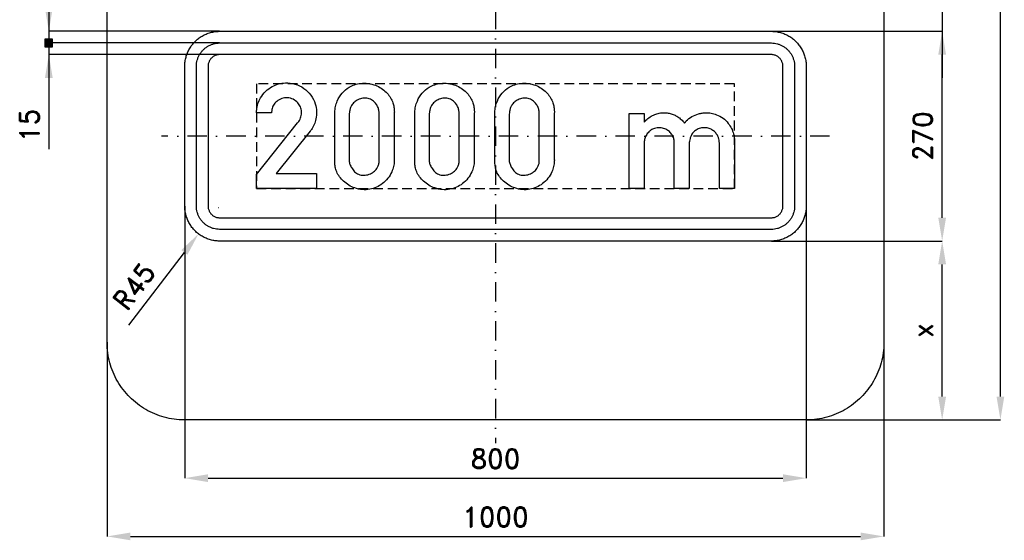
# Model space of a CAD drawing. Header units: millimetres. Extents: x -112 to 1155, y -155 to 1607.
# Tile 1 of 2: x -112 to 1155, y -155 to 515. Entities that reach past the tile are written whole.
import ezdxf

# ---------------------------------------------------------------- set-up
doc = ezdxf.new("R2010")
doc.units = ezdxf.units.MM
doc.header["$LTSCALE"] = 5
doc.linetypes.add('ČERCHOVANÁX2', pattern=[2, 1, -0.5, 0, -0.5])
doc.linetypes.add('ČÁRKOVANÁX2', pattern=[1.5, 1, -0.5])
doc.layers.add('Kóty', color=2, linetype='Continuous')
doc.layers.add('Značka', color=7, linetype='Continuous')
doc.styles.get("Standard").update_dxf_attribs({"font": 'romand.shx', "height": 25})
doc.dimstyles.get("Standard").update_dxf_attribs({"dimtxt": 25, "dimasz": 30, "dimexe": 0.18, "dimexo": 0.0625, "dimgap": 12.5, "dimtad": 1, "dimdec": 0, "dimzin": 0, "dimdsep": 46, "dimtxsty": 'Standard', "dimcen": 0.09, "dimadec": 0, "dimazin": 0, "dimtfac": 1, "dimtdec": 0, "dimtofl": 0, "dimtmove": 0, "dimatfit": 3, "dimfxl": 1, "dimtolj": 1, "dimtzin": 0, "dimarcsym": 0})

# ---------------------------------------------------------------- blocks, each defined once
blk = doc.blocks.new('*D0')
at = {"layer": 'Defpoints', "color": 0, "transparency": 16777216}
for p in [(100, 275.3), (900, 275.3), (900, -75)]:
    blk.add_point(p, dxfattribs=at)
at = {"layer": 'Kóty', "color": 0, "lineweight": -2, "transparency": 16777216}
for p, q in [((100, 275.2), (100, -75.2)), ((900, 275.2), (900, -75.2)), ((130, -75), (870, -75))]:
    blk.add_line(p, q, dxfattribs=at)
at = {"layer": 'Kóty', "color": 0, "transparency": 16777216}
for points in [[(130, -70), (130, -80), (100, -75)], [(870, -70), (870, -80), (900, -75)]]:
    blk.add_solid(points, dxfattribs=at)
at = {"layer": 'Kóty', "color": 0, "transparency": 16777216, "insert": (500, -50), "char_height": 25, "attachment_point": 5}
blk.add_mtext('\\A1;800', dxfattribs=at)
blk = doc.blocks.new('*D1')
at = {"layer": 'Defpoints', "color": 0, "transparency": 16777216}
for p in [(0, 100), (1000, 100), (1000, -150)]:
    blk.add_point(p, dxfattribs=at)
at = {"layer": 'Kóty', "color": 0, "lineweight": -2, "transparency": 16777216}
for p, q in [((0, 99.9), (0, -150.2)), ((1000, 99.9), (1000, -150.2)), ((30, -150), (970, -150))]:
    blk.add_line(p, q, dxfattribs=at)
at = {"layer": 'Kóty', "color": 0, "transparency": 16777216}
for points in [[(30, -145), (30, -155), (0, -150)], [(970, -145), (970, -155), (1000, -150)]]:
    blk.add_solid(points, dxfattribs=at)
at = {"layer": 'Kóty', "color": 0, "transparency": 16777216, "insert": (500, -125), "char_height": 25, "attachment_point": 5}
blk.add_mtext('\\A1;1000', dxfattribs=at)
blk = doc.blocks.new('*D2')
at = {"layer": 'Defpoints', "color": 0, "transparency": 16777216}
for p in [(855, 230.3), (1075, 230.3), (900, 0)]:
    blk.add_point(p, dxfattribs=at)
at = {"layer": 'Kóty', "color": 0, "lineweight": -2, "transparency": 16777216}
for p, q in [((855.1, 230.3), (1075.2, 230.3)), ((1075, 30), (1075, 200.3)), ((900.1, 0), (1075.2, 0))]:
    blk.add_line(p, q, dxfattribs=at)
at = {"layer": 'Kóty', "color": 0, "transparency": 16777216}
for points in [[(1070, 200.3), (1080, 200.3), (1075, 230.3)], [(1070, 30), (1080, 30), (1075, 0)]]:
    blk.add_solid(points, dxfattribs=at)
at = {"layer": 'Kóty', "color": 0, "transparency": 16777216, "insert": (1050, 115.1), "char_height": 25, "attachment_point": 5, "rotation": 90}
blk.add_mtext('\\A1;x', dxfattribs=at)
blk = doc.blocks.new('*D3')
at = {"layer": 'Defpoints', "color": 0, "transparency": 16777216}
for p in [(855, 500.3), (1075, 500.3), (855, 230.3)]:
    blk.add_point(p, dxfattribs=at)
at = {"layer": 'Kóty', "color": 0, "lineweight": -2, "transparency": 16777216}
for p, q in [((855.1, 500.3), (1075.2, 500.3)), ((1075, 260.3), (1075, 470.3)), ((855.1, 230.3), (1075.2, 230.3))]:
    blk.add_line(p, q, dxfattribs=at)
at = {"layer": 'Kóty', "color": 0, "transparency": 16777216}
for points in [[(1070, 470.3), (1080, 470.3), (1075, 500.3)], [(1070, 260.3), (1080, 260.3), (1075, 230.3)]]:
    blk.add_solid(points, dxfattribs=at)
at = {"layer": 'Kóty', "color": 0, "transparency": 16777216, "insert": (1050, 365.3), "char_height": 25, "attachment_point": 5, "rotation": 90}
blk.add_mtext('\\A1;270', dxfattribs=at)
blk = doc.blocks.new('*D5')
at = {"layer": 'Defpoints', "color": 0, "transparency": 16777216}
for p in [(900, 1500), (1150, 1500), (900, 0)]:
    blk.add_point(p, dxfattribs=at)
at = {"layer": 'Kóty', "color": 0, "lineweight": -2, "transparency": 16777216}
for p, q in [((900.1, 1500), (1150.2, 1500)), ((1150, 30), (1150, 1470)), ((900.1, 0), (1150.2, 0))]:
    blk.add_line(p, q, dxfattribs=at)
at = {"layer": 'Kóty', "color": 0, "transparency": 16777216}
for points in [[(1145, 1470), (1155, 1470), (1150, 1500)], [(1145, 30), (1155, 30), (1150, 0)]]:
    blk.add_solid(points, dxfattribs=at)
at = {"layer": 'Kóty', "color": 0, "transparency": 16777216, "insert": (1125, 750), "char_height": 25, "attachment_point": 5, "rotation": 90}
blk.add_mtext('\\A1;1500', dxfattribs=at)
blk = doc.blocks.new('*D6')
at = {"layer": 'Defpoints', "color": 0, "transparency": 16777216}
for p in [(143.6, 273.5), (117.7, 239.5)]:
    blk.add_point(p, dxfattribs=at)
at = {"layer": 'Kóty', "color": 0, "lineweight": -2, "transparency": 16777216}
for p, q in [((143.5, 273.5), (143.7, 273.5)), ((143.6, 273.5), (143.6, 273.6)), ((27.8, 121.8), (99.5, 215.7))]:
    blk.add_line(p, q, dxfattribs=at)
blk.add_arc((143.6, 273.5), 42.8, 232.5283, 232.8773, dxfattribs=at)
at = {"layer": 'Kóty', "color": 0, "transparency": 16777216}
blk.add_solid([(95.5, 218.7), (103.4, 212.6), (117.7, 239.5)], dxfattribs=at)
at = {"layer": 'Kóty', "color": 0, "transparency": 16777216, "insert": (34.6, 172), "char_height": 25, "attachment_point": 5, "rotation": 52.6364}
blk.add_mtext('\\A1;R45', dxfattribs=at)

msp = doc.modelspace()

# ---------------------------------------------------------------- hatches: boundary and pattern name
at = {"layer": 'Kóty'}
h = msp.add_hatch(color=256, dxfattribs=at)
h.dxf.hatch_style = 1
h.paths.add_polyline_path([(-80.2, 480.3), (-70.2, 480.3), (-70.2, 490.3), (-80.2, 490.3)])

# ---------------------------------------------------------------- linework, layer by layer
for p, q in [((1075, 655.8), (1075, 440.3)), ((-75, 622.2), (-75, 348.4)), ((144.9, 500.3), (-75.2, 500.3)), ((855.1, 500.3), (1075.2, 500.3)), ((144.9, 485.3), (-80.7, 485.3)), ((144.9, 485.3), (-80.2, 485.3)), ((144.9, 470.3), (-75.2, 470.3))]:
    msp.add_line(p, q, dxfattribs=at)
msp.add_lwpolyline([(-80.2, 480.3), (-70.2, 480.3), (-70.2, 490.3), (-80.2, 490.3)], close=True, dxfattribs=at)
for points in [[(-80, 530.3), (-70, 530.3), (-75, 500.3)], [(1070, 470.3), (1080, 470.3), (1075, 500.3)], [(-80, 440.3), (-70, 440.3), (-75, 470.3)]]:
    msp.add_solid(points, dxfattribs=at)
at = {"layer": 'Značka', "color": 6, "linetype": 'ČERCHOVANÁX2', "lineweight": 25, "ltscale": 5}
for p, q in [((500, 1530), (500, -30)), ((930, 365.3), (70, 365.3))]:
    msp.add_line(p, q, dxfattribs=at)
at = {"layer": 'Značka', "color": 5}
for points in [[(100, 0), (99.6, 0), (99.2, 0, -0.03218), (86.3, 0.9, -0.035443), (73.6, 3.5, -0.036267), (61.3, 7.7, -0.03442), (49.8, 13.5, -0.033722), (39, 20.7, -0.034085), (29.3, 29.3, -0.034209), (20.7, 39, -0.034229), (13.5, 49.8, -0.034044), (7.7, 61.3, -0.033412), (3.5, 73.6, -0.034127), (0.9, 86.3, -0.036745), (0, 99.2), (0, 99.6), (0, 100), (0, 1400)], [(1000, 1400), (1000, 100), (1000, 99.6), (1000, 99.2, -0.032179), (999.1, 86.3, -0.035442), (996.5, 73.6, -0.036264), (992.3, 61.3, -0.034415), (986.5, 49.8, -0.033719), (979.3, 39, -0.034086), (970.7, 29.3, -0.034205), (961, 20.7, -0.03423), (950.2, 13.5, -0.034046), (938.7, 7.7, -0.033413), (926.4, 3.5, -0.034127), (913.7, 0.9, -0.036745), (900.8, 0), (900.4, 0), (900, 0), (100, 0)], [(145, 230.3), (144.8, 230.3), (144.6, 230.3, -0.032182), (138.8, 230.7, -0.035442), (133.1, 231.9, -0.036264), (127.6, 233.8, -0.034422), (122.4, 236.4, -0.033723), (117.5, 239.6, -0.034084), (113.2, 243.5, -0.034206), (109.3, 247.8, -0.034231), (106.1, 252.7, -0.034046), (103.5, 257.9, -0.033412), (101.6, 263.4, -0.034127), (100.4, 269.1, -0.036746), (100, 274.9), (100, 275.1), (100, 275.3), (100, 455.3), (100, 455.5), (100, 455.6, -0.032182), (100.4, 461.5, -0.035442), (101.6, 467.2, -0.036267), (103.5, 472.7, -0.03442), (106.1, 477.9, -0.033719), (109.3, 482.7, -0.034085), (113.2, 487.1, -0.034206), (117.5, 491, -0.03423), (122.4, 494.2, -0.034049), (127.6, 496.8, -0.033418), (133.1, 498.7, -0.034134), (138.8, 499.9, -0.036744), (144.6, 500.3), (144.8, 500.3), (145, 500.3), (855, 500.3), (855.2, 500.3), (855.4, 500.3, -0.032173), (861.2, 499.9, -0.035445), (866.9, 498.7, -0.036268), (872.4, 496.8, -0.034415), (877.6, 494.2, -0.033733), (882.5, 491, -0.034087), (886.8, 487.1, -0.034203), (890.7, 482.7, -0.034237), (893.9, 477.9, -0.034058), (896.5, 472.7, -0.033412), (898.4, 467.2, -0.034123), (899.6, 461.5, -0.036738), (900, 455.6), (900, 455.5), (900, 455.3), (900, 275.3), (900, 275.1), (900, 274.9, -0.03219), (899.6, 269.1, -0.035438), (898.4, 263.4, -0.036252), (896.5, 257.9, -0.034418), (893.9, 252.7, -0.033729), (890.7, 247.8, -0.034078), (886.8, 243.5, -0.034204), (882.5, 239.6, -0.034227), (877.6, 236.4, -0.034049), (872.4, 233.8, -0.033408), (866.9, 231.9, -0.03413), (861.2, 230.7, -0.036746), (855.4, 230.3), (855.2, 230.3), (855, 230.3), (145, 230.3)], [(145, 245.3), (144.9, 245.3), (144.8, 245.3, -0.032183), (140.9, 245.6, -0.035442), (137.1, 246.4, -0.036269), (133.4, 247.6, -0.034423), (129.9, 249.3, -0.033723), (126.7, 251.5, -0.03409), (123.8, 254.1, -0.034208), (121.2, 257, -0.034222), (119.1, 260.2, -0.034039), (117.3, 263.7, -0.033412), (116.1, 267.4, -0.034128), (115.3, 271.2, -0.036745), (115, 275.1), (115, 275.2), (115, 275.3), (115, 455.3), (115, 455.4), (115, 455.5, -0.032177), (115.3, 459.4, -0.035443), (116.1, 463.2, -0.036266), (117.3, 466.9, -0.03442), (119.1, 470.4, -0.033723), (121.2, 473.6, -0.034087), (123.8, 476.5, -0.034212), (126.7, 479.1, -0.034239), (129.9, 481.2, -0.034043), (133.4, 483, -0.033409), (137.1, 484.2, -0.034121), (140.9, 485, -0.036749), (144.8, 485.3), (144.9, 485.3), (145, 485.3), (855, 485.3), (855.1, 485.3), (855.2, 485.3, -0.032172), (859.1, 485, -0.035444), (862.9, 484.2, -0.036272), (866.6, 483, -0.03441), (870.1, 481.2, -0.033714), (873.3, 479.1, -0.034076), (876.2, 476.5, -0.034209), (878.8, 473.6, -0.034228), (880.9, 470.4, -0.034027), (882.7, 466.9, -0.033418), (883.9, 463.2, -0.034114), (884.7, 459.4, -0.036749), (885, 455.5), (885, 455.4), (885, 455.3), (885, 275.3), (885, 275.2), (885, 275.1, -0.03218), (884.7, 271.2, -0.035458), (883.9, 267.4, -0.036269), (882.7, 263.7, -0.034421), (880.9, 260.2, -0.033724), (878.8, 257, -0.034076), (876.2, 254.1, -0.034204), (873.3, 251.5, -0.034218), (870.1, 249.3, -0.034037), (866.6, 247.6, -0.033415), (862.9, 246.4, -0.034126), (859.1, 245.5, -0.036744), (855.2, 245.3), (855.1, 245.3), (855, 245.3), (145, 245.3)], [(145, 260.3), (855, 260.3), (855.1, 260.3), (855.1, 260.3, 0.032176), (857.1, 260.4, 0.03543), (859, 260.8, 0.036261), (860.8, 261.4, 0.034411), (862.5, 262.3, 0.033694), (864.2, 263.4, 0.034086), (865.6, 264.7, 0.034191), (866.9, 266.1, 0.034246), (868, 267.8, 0.034027), (868.8, 269.5, 0.033371), (869.5, 271.3, 0.034145), (869.9, 273.2, 0.036781), (870, 275.2), (870, 275.2), (870, 275.3), (870, 455.3), (870, 455.3), (870, 455.4, 0.032209), (869.9, 457.3, 0.035395), (869.5, 459.2, 0.036257), (868.8, 461.1, 0.034432), (868, 462.8, 0.033724), (866.9, 464.4, 0.034097), (865.6, 465.9, 0.034215), (864.2, 467.2, 0.034255), (862.5, 468.3, 0.034048), (860.8, 469.1, 0.033405), (859, 469.8, 0.034137), (857.1, 470.2, 0.03675), (855.1, 470.3), (855.1, 470.3), (855, 470.3), (145, 470.3), (144.9, 470.3), (144.9, 470.3, 0.032164), (142.9, 470.2, 0.035425), (141, 469.8, 0.036267), (139.2, 469.1, 0.034414), (137.5, 468.3, 0.03372), (135.8, 467.2, 0.034087), (134.4, 465.9, 0.034219), (133.1, 464.4, 0.034226), (132, 462.8, 0.034049), (131.2, 461.1, 0.03342), (130.5, 459.2, 0.034133), (130.1, 457.3, 0.036742), (130, 455.4), (130, 455.3), (130, 455.3), (130, 275.3), (130, 275.2), (130, 275.2, 0.03218), (130.1, 273.2, 0.035445), (130.5, 271.3, 0.036262), (131.2, 269.5, 0.034418), (132, 267.8, 0.033722), (133.1, 266.1, 0.034082), (134.4, 264.7, 0.034209), (135.8, 263.4, 0.034232), (137.5, 262.3, 0.034042), (139.2, 261.4, 0.033403), (141, 260.8, 0.034126), (142.9, 260.4, 0.036733), (144.9, 260.3), (144.9, 260.3), (145, 260.3)], [(192.5, 297.8), (192.5, 315.8), (245.3, 382.3), (246, 383.3, 0.012147), (246.8, 384.3, 0.082993), (249.6, 390.3, 0.094409), (250.3, 396.9, 0.092137), (248.9, 402.9, 0.08404), (245.5, 408.1, 0.098137), (239.5, 412.8, 0.106049), (232.3, 414.7, 0.106173), (224.9, 413.8, 0.099951), (218.4, 410, 0.083721), (214.3, 405.3, 0.09165), (212.2, 399.6, 0.026151), (211.9, 397.5, 0.008674), (211.7, 395.4), (192.5, 395.4, -0.003372), (192.5, 397.3, -0.010133), (192.6, 399.1, -0.059423), (194.2, 407.2, -0.058236), (197.7, 414.7, -0.07215), (204.1, 423, -0.072221), (212.6, 429.2, -0.06148), (220.7, 432.5, -0.059943), (229.5, 433.8, -0.083062), (241.9, 432.4, -0.087048), (253.3, 426.9, -0.087765), (262.3, 418.1, -0.087799), (267.9, 406.9, -0.068488), (269.6, 397.3, -0.06242), (268.8, 387.5, -0.050685), (266.7, 380.3, -0.061845), (263, 373.8, -0.008357), (262.3, 372.8), (261.6, 371.8), (217.7, 317.1), (269.5, 317.1), (269.5, 297.8), (192.5, 297.8)], [(293.2, 393.7, -0.002018), (293.1, 394.9, -0.005956), (293.2, 396.1, -0.049022), (294, 403.5, -0.049993), (296.4, 410.6, -0.079538), (302.6, 420.8, -0.089083), (311.7, 428.4, -0.059791), (318.7, 431.6, -0.052013), (326.2, 433.2, -0.062017), (336, 433.2, -0.064497), (345.5, 430.8, -0.055436), (352.9, 427.1, -0.05548), (359.2, 421.9, -0.051109), (363.9, 416.3, -0.054897), (367.3, 409.8, -0.045238), (369, 404.3, -0.045981), (369.7, 398.5, -0.012301), (369.8, 396.5, -0.004113), (369.7, 394.5), (369.7, 335.7), (369.7, 334.5, -0.006888), (369.7, 333.3, -0.051778), (368.8, 326.3, -0.049696), (366.5, 319.5, -0.066797), (361.5, 311.1, -0.065904), (354.4, 304.2, -0.061097), (346.8, 299.6, -0.064141), (338.3, 297, -0.069658), (328.5, 296.5, -0.067453), (318.9, 298.6, -0.05681), (311.2, 302.2, -0.049584), (304.4, 307.5, -0.048054), (299.3, 313, -0.065884), (295.6, 319.5, -0.054771), (293.8, 325.5, -0.04236), (293.2, 331.6, -0.009242), (293.1, 333.7, -0.003109), (293.2, 335.7), (293.2, 393.7)], [(396.2, 393.7), (396.2, 394.9, -0.005956), (396.2, 396.1, -0.049022), (397, 403.5, -0.049993), (399.4, 410.6, -0.079538), (405.6, 420.8, -0.089083), (414.7, 428.4, -0.059791), (421.7, 431.6, -0.052013), (429.2, 433.2, -0.062017), (439, 433.2, -0.064497), (448.5, 430.8, -0.055436), (455.9, 427.1, -0.05548), (462.3, 421.9, -0.051109), (466.9, 416.3, -0.054897), (470.3, 409.8, -0.045238), (472, 404.3, -0.045981), (472.7, 398.5, -0.012301), (472.8, 396.5), (472.7, 394.5), (472.7, 335.7), (472.7, 334.5), (472.7, 333.3, -0.051778), (471.8, 326.3, -0.049696), (469.5, 319.5, -0.066797), (464.5, 311.1, -0.065904), (457.4, 304.2, -0.061097), (449.8, 299.6, -0.064141), (441.3, 297, -0.069658), (431.5, 296.5, -0.067453), (422, 298.6, -0.05681), (414.2, 302.2, -0.049584), (407.4, 307.5, -0.048054), (402.3, 313, -0.065884), (398.6, 319.5, -0.054771), (396.8, 325.5, -0.04236), (396.2, 331.6, -0.009242), (396.1, 333.7), (396.2, 335.7), (396.2, 393.7)], [(499.2, 393.7), (499.2, 394.9), (499.2, 396.1, -0.049022), (500.1, 403.5, -0.049993), (502.4, 410.6, -0.079538), (508.6, 420.8, -0.089085), (517.7, 428.4, -0.059791), (524.7, 431.6, -0.052013), (532.2, 433.2, -0.062017), (542, 433.2, -0.064498), (551.6, 430.8, -0.055443), (558.9, 427.1, -0.055484), (565.3, 421.9, -0.051109), (569.9, 416.3, -0.05489), (573.3, 409.8, -0.045228), (575, 404.3, -0.045981), (575.7, 398.5, -0.012285), (575.8, 396.5), (575.7, 394.5), (575.7, 335.7), (575.8, 334.5), (575.7, 333.3, -0.051778), (574.8, 326.3, -0.049684), (572.5, 319.5, -0.066797), (567.5, 311.1, -0.065904), (560.4, 304.2, -0.061095), (552.8, 299.6, -0.064139), (544.3, 297, -0.069659), (534.5, 296.5, -0.067455), (525, 298.6, -0.056807), (517.3, 302.2, -0.049584), (510.4, 307.5, -0.048054), (505.3, 313, -0.065884), (501.6, 319.5, -0.054771), (499.8, 325.5, -0.04236), (499.2, 331.6), (499.1, 333.7), (499.2, 335.7), (499.2, 393.7)], [(311.7, 393.7), (311.7, 335.7, 0.003164), (311.7, 334.9, 0.0096), (311.7, 334.1, 0.073868), (312.6, 329.1, 0.059513), (314.9, 324.4, 0.070726), (318.7, 319.6, 0.094579), (323.8, 316.3, 0.108396), (330.5, 315, 0.087549), (337.5, 316.3, 0.078152), (343, 319.2, 0.088162), (347.2, 323.6, 0.06177), (349.1, 327.3, 0.061188), (350.1, 331.3, 0.025171), (350.3, 333.5, 0.008393), (350.4, 335.7), (350.4, 393.7, 0.005491), (350.2, 395.6, 0.016505), (350, 397.5, 0.058316), (348.8, 402.3, 0.064727), (346.4, 406.6, 0.088093), (341.8, 411.2, 0.09789), (335.9, 413.8, 0.099847), (329.3, 414.3, 0.088274), (323, 412.2, 0.074158), (318.3, 409.1, 0.075671), (314.8, 404.7, 0.052588), (313.1, 401.1, 0.046069), (312.1, 397.2, 0.01431), (311.9, 395.4, 0.004782), (311.7, 393.7)], [(414.7, 393.7), (414.7, 335.7), (414.7, 334.9), (414.7, 334.1, 0.073868), (415.6, 329.1, 0.059513), (417.9, 324.4, 0.070726), (421.7, 319.6, 0.094579), (426.8, 316.3, 0.108396), (433.5, 315, 0.087549), (440.5, 316.3, 0.078152), (446, 319.2, 0.088162), (450.2, 323.6, 0.06177), (452.1, 327.3, 0.061188), (453.1, 331.3, 0.025171), (453.3, 333.5, 0.008393), (453.4, 335.7), (453.4, 393.7, 0.005491), (453.3, 395.6, 0.016505), (453, 397.5, 0.058316), (451.8, 402.3, 0.064727), (449.4, 406.6, 0.088093), (444.8, 411.2, 0.09789), (438.9, 413.8, 0.099847), (432.3, 414.3, 0.088274), (426, 412.2, 0.074158), (421.3, 409.1, 0.075671), (417.8, 404.7, 0.052588), (416.1, 401.1, 0.046069), (415.1, 397.2, 0.01431), (414.9, 395.4, 0.004782), (414.7, 393.7)], [(517.7, 393.7), (517.7, 335.7), (517.7, 334.9), (517.7, 334.1, 0.073874), (518.7, 329.1, 0.059524), (520.9, 324.4, 0.07073), (524.8, 319.6, 0.094583), (529.8, 316.3, 0.108399), (536.6, 315, 0.087548), (543.5, 316.3, 0.078156), (549, 319.2, 0.088173), (553.2, 323.6, 0.061789), (555.1, 327.3, 0.061202), (556.2, 331.3, 0.025199), (556.3, 333.5), (556.4, 335.7), (556.4, 393.7), (556.3, 395.6, 0.016473), (556.1, 397.5, 0.058328), (554.8, 402.3, 0.064706), (552.4, 406.6, 0.088089), (547.8, 411.2, 0.097889), (541.9, 413.8, 0.099846), (535.3, 414.3, 0.088278), (529, 412.2, 0.074168), (524.3, 409.1, 0.075675), (520.9, 404.7, 0.052595), (519.1, 401.1, 0.046069), (518.1, 397.2, 0.014362), (517.9, 395.4), (517.7, 393.7)], [(672.2, 297.8), (672.2, 394.3), (691.5, 394.3), (691.5, 383.5), (692.6, 384.7), (693.7, 385.8, -0.053801), (699, 390.1, -0.05463), (705, 393.2, -0.049773), (710.9, 395, -0.049911), (716.9, 395.5, -0.044592), (722.3, 395.1, -0.045336), (727.5, 393.7, -0.041529), (732.3, 391.6, -0.034768), (736.7, 388.8, -0.023455), (739.1, 386.8, -0.033521), (741.3, 384.7), (742.3, 383.5), (743.3, 382.2), (744.4, 383.5), (745.6, 384.9, -0.072058), (752.8, 390.5, -0.066462), (761.4, 394, -0.035513), (766.1, 395.1, -0.03584), (770.9, 395.5, -0.05052), (777.8, 394.9, -0.04965), (784.5, 393, -0.068281), (792.9, 388.5, -0.073295), (799.7, 381.8, -0.056857), (803.7, 375.4, -0.048827), (806.3, 368.4, -0.019159), (807, 365.8, -0.025008), (807.4, 363.2), (807.5, 362), (807.5, 360.8), (807.5, 297.8), (788.2, 297.8), (788.2, 356.9), (788.1, 357.6), (788.1, 358.3, 0.05024), (787.5, 361.9, 0.05092), (786.2, 365.4, 0.067717), (783.5, 369.5, 0.066933), (779.8, 372.7, 0.073519), (775, 375.2, 0.074317), (769.7, 376.2, 0.080738), (763.8, 375.6, 0.080676), (758.4, 373.2, 0.070511), (754.5, 370, 0.075393), (751.7, 365.9, 0.050738), (750.4, 362.4, 0.032993), (749.7, 358.7), (749.6, 358.2), (749.5, 357.7), (749.5, 297.8), (730.2, 297.8), (730.2, 357.3), (730.2, 358.1), (730.1, 358.9, 0.073754), (729, 363.7, 0.06903), (726.5, 368.1, 0.074721), (722.8, 372, 0.07378), (718.1, 374.7, 0.089061), (711.4, 376.2, 0.093655), (704.7, 375.2, 0.073313), (700.1, 373.1, 0.071135), (696.4, 369.8, 0.077018), (693.2, 365, 0.07798), (691.7, 359.5), (691.6, 358.7), (691.5, 358), (691.5, 297.8), (672.2, 297.8)]]:
    msp.add_lwpolyline(points, format="xyb", dxfattribs=at)
at = {"layer": 'Značka', "color": 7, "linetype": 'ČÁRKOVANÁX2', "ltscale": 2.5}
msp.add_lwpolyline([(192.5, 297.8), (807.5, 297.8), (807.5, 432.8), (192.5, 432.8)], close=True, dxfattribs=at)

# ---------------------------------------------------------------- texts
at = {"layer": 'Kóty', "insert": (-100, 379.3), "char_height": 25, "attachment_point": 5, "rotation": 90}
msp.add_mtext('\\A1;15', dxfattribs=at)

# ---------------------------------------------------------------- dimensions: what is measured, and where the dimension line sits
at = {"layer": 'Kóty'}
for base, p1, p2, picture, middle in [((1150, 1500), (900, 0), (900, 1500), '*D5', (1125, 750)), ((1075, 500.3), (855, 230.3), (855, 500.3), '*D3', (1050, 365.3))]:
    dim = msp.add_linear_dim(base=base, p1=p1, p2=p2, angle=90, dimstyle='Standard', dxfattribs=at)
    dim.commit()
    dim.dimension.update_dxf_attribs({"geometry": picture, "text_midpoint": middle})
dim = msp.add_radius_dim(center=(143.6, 273.5), mpoint=(117.7, 239.5), text='R45', dimstyle='Standard', dxfattribs=at)
dim.commit()
dim.dimension.update_dxf_attribs({"geometry": '*D6', "text_midpoint": (34.6, 172)})
for base, p1, p2, picture, middle in [((900, -75), (100, 275.3), (900, 275.3), '*D0', (500, -50)), ((1000, -150), (0, 100), (1000, 100), '*D1', (500, -125))]:
    dim = msp.add_linear_dim(base=base, p1=p1, p2=p2, dimstyle='Standard', dxfattribs=at)
    dim.commit()
    dim.dimension.update_dxf_attribs({"geometry": picture, "text_midpoint": middle})
dim = msp.add_linear_dim(base=(1075, 230.3), p1=(900, 0), p2=(855, 230.3), angle=90, text='x', dimstyle='Standard', dxfattribs=at)
dim.commit()
dim.dimension.update_dxf_attribs({"geometry": '*D2', "text_midpoint": (1050, 115.1)})

doc.saveas('drawing.dxf')
